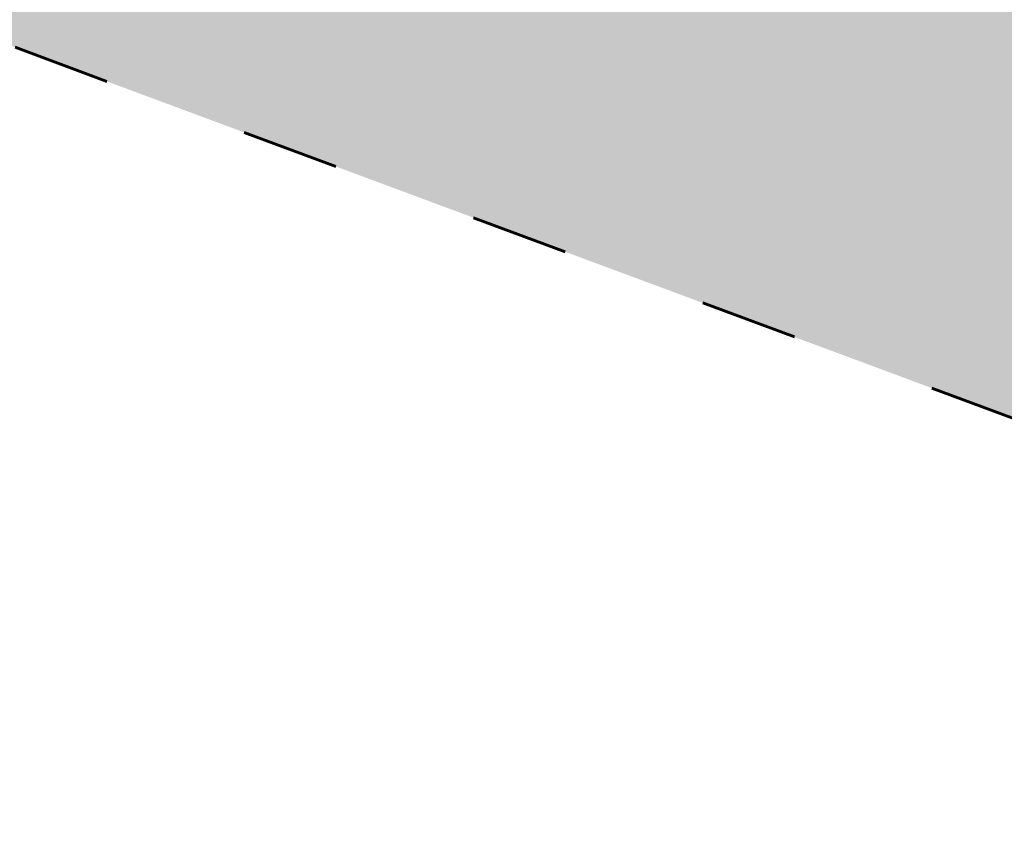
# Model space of a CAD drawing. Header units: millimetres. Extents: x 3129 to 3819, y 1527 to 1744.
# Tile 23 of 125: x 3192.68 to 3198.72, y 1650.07 to 1655.11. Entities that reach past the tile are written whole.
import ezdxf

# ---------------------------------------------------------------- set-up
doc = ezdxf.new("R2010")
doc.units = ezdxf.units.MM
doc.linetypes.add('ACAD_ISO03W100', pattern=[30, 12, -18])
doc.layers.get('0').update_dxf_attribs({"lineweight": 5})
doc.layers.add('1_poly', color=74, linetype='Continuous', lineweight=9)
doc.layers.add('granica', color=1, linetype='ACAD_ISO03W100', lineweight=35)
picture_1 = doc.add_image_def('image1.jpg', size_in_pixel=(9921, 7015))

msp = doc.modelspace()

# ---------------------------------------------------------------- hatches: boundary and pattern name
at = {"layer": '1_poly'}
h = msp.add_hatch(dxfattribs=at)
h.set_pattern_fill('GRASS', color=256, scale=0.02)
h.paths.add_polyline_path([(3216.1681, 1662.1004), (3213.8849, 1655.9558), (3208.592, 1657.9226), (3205.6845, 1650.0982), (3192.2151, 1655.1032), (3194.4281, 1661.0585), (3184.8422, 1664.6205), (3182.6293, 1658.6652), (3177.1803, 1660.6899), (3175.7888, 1672.1583), (3177.4038, 1676.5047)])

# ---------------------------------------------------------------- linework, layer by layer
at = {"layer": 'granica', "lineweight": 60, "ltscale": 0.05}
msp.add_lwpolyline([(3226.1303, 1666.8178), (3226.1303, 1666.8178), (3177.5134, 1684.301), (3171.5668, 1667.6377), (3177.1803, 1660.6899), (3218.6773, 1645.2702), (3222.0634, 1654.1154), (3226.1303, 1666.8178)], close=True, dxfattribs=at)

# ---------------------------------------------------------------- pictures from other files: only their frames are drawn
image = msp.add_image(picture_1, insert=(3128.6609, 1737.4987), size_in_units=(210.2364, 148.6552), rotation=-90, dxfattribs=dict(fade=43))
image.dxf.flags = 7

doc.saveas('drawing.dxf')
